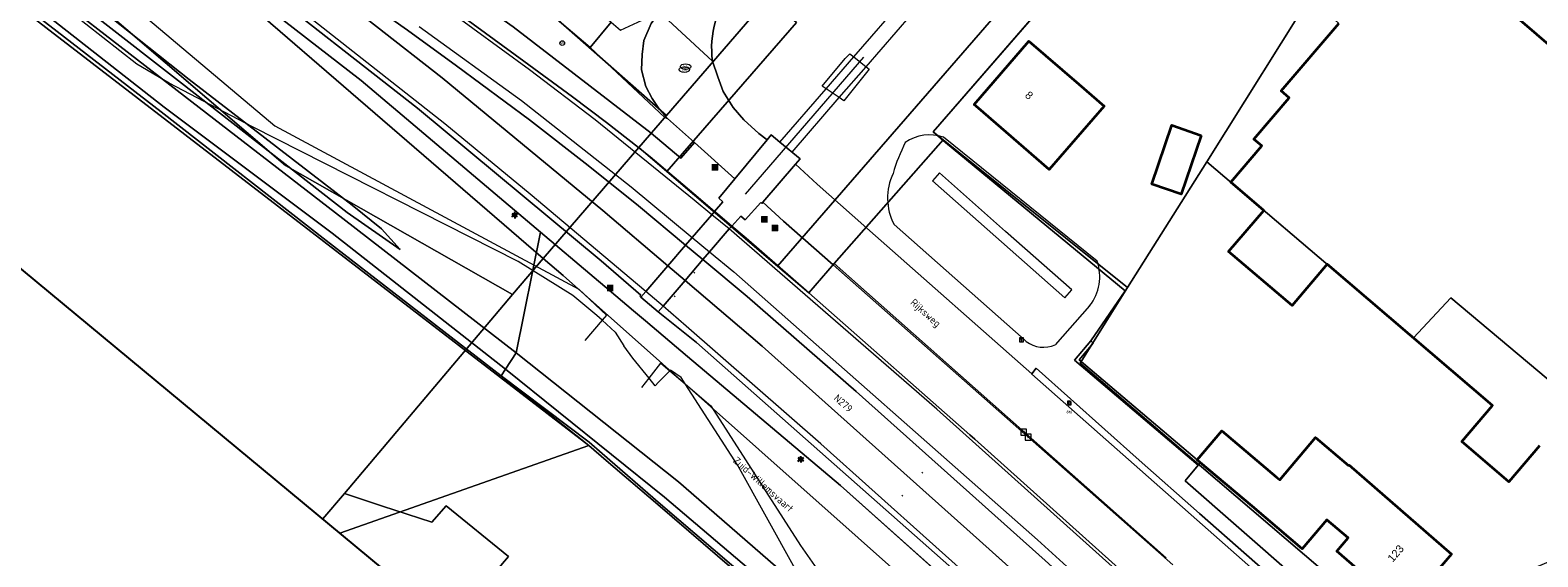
# Model space of a CAD drawing. Header units: millimetres. Extents: x 162876 to 168130, y 402614 to 405602.
# Tile 14 of 256: x 163959 to 164104, y 403053 to 403104. Entities that reach past the tile are written whole.
import ezdxf
from ezdxf.enums import TextEntityAlignment as Align

# ---------------------------------------------------------------- set-up
doc = ezdxf.new("R2010")
doc.units = ezdxf.units.MM
for name, color, linetype, lineweight in [('X-CA190022.004-UO-BGT_Ondergrond$0$GE_117_WGIGeleideconstructie_Grens_GEM', 253, 'X-CA190022.004-UO-BGT_Ondergrond$0$Vangrail', 9), ('X-CA190022.004-UO-BGT_Ondergrond$0$GE_201_SHDHek_Lijn_GEM', 253, 'X-CA190022.004-UO-BGT_Ondergrond$0$Hekwerk', 9), ('X-CA190022.004-UO-BGT_Ondergrond$0$GE_208_SHDDraadraster_Lijn_GEM', 253, 'X-CA190022.004-UO-BGT_Ondergrond$0$RASTER', 9), ('X-CA190022.004-UO-BGT_Ondergrond$0$GE_214_Wegmarkering_Lijn_GEM', 253, 'Continuous', 9), ('X-CA190022.004-UO-BGT_Ondergrond$0$GE_244_Taludlijn_Lijn_GEM', 253, 'Continuous', 9), ('X-CA190022.004-UO-BGT_Ondergrond$0$GE_251_SPRTrein_as_Lijn_GEM', 253, 'Continuous', 9), ('X-CA190022.004-UO-BGT_Ondergrond$0$GE_262_OSHMuurKleinerDan30cm_Lijn_GEM', 253, 'Continuous', 9), ('X-CA190022.004-UO-BGT_Ondergrond$0$GE_311_WGDRijbaanRegionaleweg_Vlak_GEM', 253, 'Continuous', 9), ('X-CA190022.004-UO-BGT_Ondergrond$0$GE_314_WGDRijbaanLokaleweg_Vlak_GEM', 253, 'Continuous', 9), ('X-CA190022.004-UO-BGT_Ondergrond$0$GE_316_WGDFietspad_Vlak_GEM', 253, 'Continuous', 9), ('X-CA190022.004-UO-BGT_Ondergrond$0$GE_367_OWGBerm_groenvoorziening_grasenk_GEM', 253, 'Continuous', 9), ('X-CA190022.004-UO-BGT_Ondergrond$0$GE_401_OTDErf_Vlak_GEM', 253, 'Continuous', 9), ('X-CA190022.004-UO-BGT_Ondergrond$0$GE_414_OTDOpenverharding_sierbestrating_Vlak_GEM', 253, 'Continuous', 9), ('X-CA190022.004-UO-BGT_Ondergrond$0$GE_4502_GBKN_Huisnummer_Lijn_GEM', 7, 'Continuous', 9), ('X-CA190022.004-UO-BGT_Ondergrond$0$GE_461_BTDGraslandoverig_Vlak_GEM', 253, 'Continuous', 9), ('X-CA190022.004-UO-BGT_Ondergrond$0$GE_4622_GBKN_Paal_steen_Punt_GEM', 253, 'Continuous', 9), ('X-CA190022.004-UO-BGT_Ondergrond$0$GE_502_WTDWaterloop_Vlak_GEM', 253, 'Continuous', 9), ('X-CA190022.004-UO-BGT_Ondergrond$0$GE_601_PNDgrondvlakpand_Vlak_MV_GEM', 34, 'Continuous', 35), ('X-CA190022.004-UO-BGT_Ondergrond$0$GE_661_SHDMuurGroterDan30cm_Vlak_GEM', 253, 'Continuous', 9), ('X-CA190022.004-UO-BGT_Ondergrond$0$GE_811_BRDInformatiebord_Punt_GEM', 253, 'Continuous', 9), ('X-CA190022.004-UO-BGT_Ondergrond$0$GE_814_BRDVerkeersbord_Punt_GEM', 7, 'Continuous', 25), ('X-CA190022.004-UO-BGT_Ondergrond$0$GE_861_PALLichtmast_Punt_GEM', 202, 'Continuous', 25), ('X-CA190022.004-UO-BGT_Ondergrond$0$GE_869_PalAfsluitpaal_Punt_GEM', 253, 'Continuous', 9), ('X-CA190022.004-UO-BGT_Ondergrond$0$GE_882_PutBrandkraan_Punt_GEM', 150, 'Continuous', 25), ('X-CA190022.004-UO-BGT_Ondergrond$0$GE_884_PutGasput_Punt_GEM', 32, 'Continuous', 25), ('X-CA190022.004-UO-BGT_Ondergrond$0$GE_885_PutInspectieofRioolput_Punt_GEM', 253, 'Continuous', 9), ('X-CA190022.004-UO-BGT_Ondergrond$0$GE_886_PutKolk_Punt_GEM', 253, 'Continuous', 9), ('X-CA190022.004-UO-BGT_Ondergrond$0$N-WE-IE-MEUBILAIR_WEGMEUBILAIR_VERKEERSBORD-S', 253, 'Continuous', 9), ('X-CA190022.004-UO-BGT_Ondergrond$0$N-WE-RI-PUT_INSPECTIE-S', 253, 'Continuous', 9), ('X-CA190022.004-UO-KAD_Percelen$0$B-WE-KG-GRENS_PERCEEL-GV', 150, 'Continuous', 9), ('X-CA190022.004-UO-TXT_Tekst 1op200_v0.1$0$X-XX-AL-T35', 7, 'Continuous', 35)]:
    doc.layers.add(name, color=color, linetype=linetype, lineweight=lineweight)
doc.styles.add('X-CA190022.004-UO-BGT_Ondergrond$0$BGT_NAR', font='arial.ttf', dxfattribs={"height": 1})
doc.styles.add('X-CA190022.004-UO-BGT_Ondergrond$0$NLCS-ISO', font='NLCS-ISO.ttf')
doc.styles.add('X-CA190022.004-UO-BGT_Ondergrond$0$NLCS-ISO-M250-T30', font='NLCS-ISO.ttf', dxfattribs={"height": 0.75})
doc.styles.add('X-CA190022.004-UO-TXT_Tekst 1op200_v0.1$0$NLCS-ISO-M200-T35', font='NLCS-ISO.ttf', dxfattribs={"height": 0.7})
doc.linetypes.add('X-CA190022.004-UO-BGT_Ondergrond$0$Hekwerk', pattern='A,5,-1.5,[2,dgnlstyle-Veghel.shx,S=0.007937,R=0,X=0,Y=0],-1.5', length=8)
doc.linetypes.add('X-CA190022.004-UO-BGT_Ondergrond$0$RASTER', pattern='A,5,-1.5,[2,dgnlstyle-Veghel.shx,S=0.007937,R=0,X=0,Y=0],-1.5', length=8)
doc.linetypes.add('X-CA190022.004-UO-BGT_Ondergrond$0$Vangrail', pattern='A,10,-1.5,[3,dgnlstyle-Veghel.shx,S=0.007937,R=90,X=0,Y=0.5],-1,[3,dgnlstyle-Veghel.shx,S=0.007937,R=270,X=0,Y=-0.5],-1.5', length=14)

# ---------------------------------------------------------------- blocks, each defined once
blk = doc.blocks.new('*U4')
at = {"layer": 'X-CA190022.004-UO-BGT_Ondergrond$0$GE_4622_GBKN_Paal_steen_Punt_GEM'}
h = blk.add_hatch(color=222, dxfattribs=at)
edge = h.paths.add_edge_path()
edge.add_spline(control_points=[(-15.9, -13.6), (-15.9, -15.4), (-13.6, -15.9)], knot_values=[0, 0, 0, 1, 1, 1], degree=2, periodic=0)
edge.add_line((-13.6, -15.9), (13.6, -15.9))
edge.add_spline(control_points=[(13.6, -15.9), (15.4, -15.9), (15.9, -13.6)], knot_values=[0, 0, 0, 1, 1, 1], degree=2, periodic=0)
edge.add_line((15.9, -13.6), (15.9, 13.6))
edge.add_spline(control_points=[(15.9, 13.6), (15.9, 15.4), (13.6, 15.9)], knot_values=[0, 0, 0, 1, 1, 1], degree=2, periodic=0)
edge.add_line((13.6, 15.9), (-13.6, 15.9))
edge.add_spline(control_points=[(-13.6, 15.9), (-15.5, 15.9), (-15.9, 13.6)], knot_values=[0, 0, 0, 1, 1, 1], degree=2, periodic=0)
edge.add_line((-15.9, 13.6), (-15.9, -13.6))
at = {"layer": 'X-CA190022.004-UO-BGT_Ondergrond$0$GE_4622_GBKN_Paal_steen_Punt_GEM', "color": 222}
blk.add_3dface([(2.5, 11.6), (2.5, -11.6), (-2.5, -11.6), (-2.5, 11.6)], dxfattribs=at)
blk = doc.blocks.new('X-CA190022.004-UO-BGT_Ondergrond$0$IMGEOPaalSteen')
at = {"layer": 'X-CA190022.004-UO-BGT_Ondergrond$0$GE_4622_GBKN_Paal_steen_Punt_GEM'}
blk.add_hatch(color=222, dxfattribs=at).paths.add_polyline_path([(2.5, 11.6), (2.5, -11.6), (-2.5, -11.6), (-2.5, 11.6)])
at = {"layer": 'X-CA190022.004-UO-BGT_Ondergrond$0$GE_4622_GBKN_Paal_steen_Punt_GEM', "color": 222}
blk.add_blockref('*U4', (0, 0), dxfattribs=at)
blk = doc.blocks.new('X-CA190022.004-UO-BGT_Ondergrond$0$IMGEOAfsluitpaal')
at = {"layer": 'X-CA190022.004-UO-BGT_Ondergrond$0$GE_4622_GBKN_Paal_steen_Punt_GEM', "color": 0, "linetype": 'Continuous', "lineweight": 0}
blk.add_blockref('X-CA190022.004-UO-BGT_Ondergrond$0$IMGEOPaalSteen', (0, 0), dxfattribs=at)
blk = doc.blocks.new('X-CA190022.004-UO-BGT_Ondergrond$0$SIE-WEG_PAAL_VERKEERSBORD-SO')
at = {"linetype": 'ByBlock', "lineweight": 18}
blk.add_circle((0, 0), 1.5, dxfattribs=at)
at = {"linetype": 'ByBlock', "lineweight": 18, "style": 'X-CA190022.004-UO-BGT_Ondergrond$0$NLCS-ISO'}
blk.add_text('vb', height=1.5, dxfattribs=at).set_placement((0, 0.13), align=Align.MIDDLE_CENTER)
blk = doc.blocks.new('X-CA190022.004-UO-BGT_Ondergrond$0$IMGEOVerkeersbord')
at = {"xscale": 5, "yscale": 5, "zscale": 5}
blk.add_blockref('X-CA190022.004-UO-BGT_Ondergrond$0$SIE-WEG_PAAL_VERKEERSBORD-SO', (0, 0), dxfattribs=at)
blk = doc.blocks.new('X-CA190022.004-UO-BGT_Ondergrond$0$SKL-WATER_BRANDKRAAN_BRANDPUT-SO')
at = {"color": 0, "linetype": 'ByBlock', "lineweight": 18}
blk.add_ellipse((0, 0), major_axis=(2.5, 0), ratio=0.54, dxfattribs=at)
at = {"color": 0, "linetype": 'ByBlock', "lineweight": 18, "style": 'X-CA190022.004-UO-BGT_Ondergrond$0$NLCS-ISO'}
blk.add_text('bk', height=1.5, dxfattribs=at).set_placement((0.16, 0), align=Align.MIDDLE_CENTER)
blk = doc.blocks.new('X-CA190022.004-UO-BGT_Ondergrond$0$IMGEOBrandkraanput')
at = {"xscale": 5, "yscale": 5, "zscale": 5}
blk.add_blockref('X-CA190022.004-UO-BGT_Ondergrond$0$SKL-WATER_BRANDKRAAN_BRANDPUT-SO', (0, 0), dxfattribs=at)
blk = doc.blocks.new('X-CA190022.004-UO-BGT_Ondergrond$0$IMGEOGasput')
at = {"insert": (-7, 3.4), "char_height": 6, "attachment_point": 1, "style": 'X-CA190022.004-UO-BGT_Ondergrond$0$NLCS-ISO-M250-T30'}
blk.add_mtext_dynamic_manual_height_columns('GAS', width=7.484, gutter_width=3.75, heights=[0], dxfattribs=at)
blk = doc.blocks.new('X-CA190022.004-UO-BGT_Ondergrond$0$SRI-KOLK-SO')
at = {"color": 0, "linetype": 'ByBlock', "lineweight": 18}
blk.add_lwpolyline([(-1.125, -1.125), (1.125, -1.125), (1.125, 1.125), (-1.125, 1.125)], close=True, dxfattribs=at)
at = {"color": 0, "linetype": 'ByBlock', "lineweight": 18, "style": 'X-CA190022.004-UO-BGT_Ondergrond$0$NLCS-ISO'}
blk.add_text('k', height=1.5, dxfattribs=at).set_placement((0, 0), align=Align.MIDDLE_CENTER)
blk = doc.blocks.new('X-CA190022.004-UO-BGT_Ondergrond$0$IMGEOKolk')
at = {"xscale": 5, "yscale": 5, "zscale": 5}
blk.add_blockref('X-CA190022.004-UO-BGT_Ondergrond$0$SRI-KOLK-SO', (0, 0), dxfattribs=at)
blk = doc.blocks.new('X-CA190022.004-UO-BGT_Ondergrond$0$SRI-PUT_INSPECTIEPUT_RIOOLPUT-SO')
at = {"color": 0, "linetype": 'ByBlock', "lineweight": 18}
blk.add_lwpolyline([(-1.12, -1.12), (1.12, -1.12), (1.12, 1.12), (-1.12, 1.12)], close=True, dxfattribs=at)
at = {"color": 0, "linetype": 'ByBlock', "lineweight": 18, "style": 'X-CA190022.004-UO-BGT_Ondergrond$0$NLCS-ISO'}
blk.add_text('r', height=1.5, dxfattribs=at).set_placement((0, 0.28), align=Align.MIDDLE_CENTER)
blk = doc.blocks.new('X-CA190022.004-UO-BGT_Ondergrond$0$IMGEOInspectierioolput')
at = {"layer": 'X-CA190022.004-UO-BGT_Ondergrond$0$N-WE-RI-PUT_INSPECTIE-S', "xscale": 10, "yscale": 10, "zscale": 10}
blk.add_blockref('X-CA190022.004-UO-BGT_Ondergrond$0$SRI-PUT_INSPECTIEPUT_RIOOLPUT-SO', (0, 0), dxfattribs=at)
blk = doc.blocks.new('X-CA190022.004-UO-BGT_Ondergrond$0$N-SIE-WEG_LICHTMAST-SO')
h = blk.add_hatch(color=256)
h.paths.add_polyline_path([(1.2, 0.5, 0.658505), (-1.2, 0.5)])
h.paths.add_polyline_path([(-1.2, -0.5, 0.658505), (1.2, -0.5)])
at = {"flags": 128}
for points in [[(-2.2, 1.3), (-1.1, 0.6)], [(-1.2, 0.5), (1.2, 0.5)], [(0, 1.3), (0, 2.5)], [(1.1, 0.6), (2.2, 1.3)], [(-2.2, -1.3), (-1.1, -0.6)], [(-1.2, -0.5), (1.2, -0.5)], [(0, -1.3), (0, -2.5)], [(2.2, -1.3), (1.1, -0.6)]]:
    blk.add_lwpolyline(points, dxfattribs=at)
at = {"ltscale": 0.5}
blk.add_circle((0, 0), 1.27, dxfattribs=at)
at = {"style": 'X-CA190022.004-UO-BGT_Ondergrond$0$NLCS-ISO'}
blk.add_attdef('TYPE', text='', height=1.8, dxfattribs=at).set_placement((0, 2.5), align=Align.BOTTOM_CENTER)
blk = doc.blocks.new('X-CA190022.004-UO-BGT_Ondergrond$0$IMGEOLichtmastpaal')
at = {"xscale": 5, "yscale": 5, "zscale": 5}
blk.add_blockref('X-CA190022.004-UO-BGT_Ondergrond$0$N-SIE-WEG_LICHTMAST-SO', (0, 6.4), dxfattribs=at)
blk = doc.blocks.new('X-CA190022.004-UO-BGT_Ondergrond$0$SIE-WEG_VERKEERSBORD_INFORMATIE-SO')
at = {"linetype": 'ByBlock', "lineweight": 18}
h = blk.add_hatch(color=0, dxfattribs=at)
h.dxf.hatch_style = 1
h.paths.add_polyline_path([(0.3, 0.5), (-0.8, 0.5), (-0.8, 0.2), (-0.3, 0.2), (-0.3, -1.6), (0.3, -1.6)])
h = blk.add_hatch(color=0, dxfattribs=at)
h.dxf.hatch_style = 1
edge = h.paths.add_edge_path()
edge.add_arc((0, 1.2), 0.373, 0, 360)
at = {"color": 0, "linetype": 'ByBlock', "lineweight": 18}
for points in [[(-2, -2), (2, -2), (2, 2), (-2, 2)], [(0.3, 0.5), (-0.8, 0.5), (-0.8, 0.2), (-0.3, 0.2), (-0.3, -1.6), (0.3, -1.6)]]:
    blk.add_lwpolyline(points, close=True, dxfattribs=at)
blk.add_circle((0, 1.2), 0.373, dxfattribs=at)
blk = doc.blocks.new('X-CA190022.004-UO-BGT_Ondergrond$0$IMGEOInformatiebord')
at = {"layer": 'X-CA190022.004-UO-BGT_Ondergrond$0$N-WE-IE-MEUBILAIR_WEGMEUBILAIR_VERKEERSBORD-S', "xscale": 5, "yscale": 5, "zscale": 5}
blk.add_blockref('X-CA190022.004-UO-BGT_Ondergrond$0$SIE-WEG_VERKEERSBORD_INFORMATIE-SO', (0, 0), dxfattribs=at)

msp = doc.modelspace()

# ---------------------------------------------------------------- linework, layer by layer
at = {"flags": 128}
msp.add_lwpolyline([(167435.927, 405403.425), (167509.996, 405353.187), (167511.558, 404920.947), (167511.831, 404799.919), (167878.333, 404356.866), (164520.875, 402614.132), (163487.671, 403470.128), (162876.321, 403976.624), (163278.949, 404602.631), (167162.521, 405601.698)], close=True, dxfattribs=at)
at = {"layer": 'X-CA190022.004-UO-BGT_Ondergrond$0$GE_117_WGIGeleideconstructie_Grens_GEM'}
for p, q in [((163990.477, 403098.694), (163974.748, 403110.932)), ((164036.514, 403059.82), (164058.262, 403040.438))]:
    msp.add_line(p, q, dxfattribs=at)
at = {"layer": 'X-CA190022.004-UO-BGT_Ondergrond$0$GE_201_SHDHek_Lijn_GEM'}
msp.add_line((164046.613, 403092.758), (164063.87, 403078.499), dxfattribs=at)
at = {"layer": 'X-CA190022.004-UO-BGT_Ondergrond$0$GE_208_SHDDraadraster_Lijn_GEM'}
for p, q in [((164005.092, 403103.832), (164018.347, 403093.643)), ((164018.347, 403093.643), (164021.202, 403091.234))]:
    msp.add_line(p, q, dxfattribs=at)
at = {"layer": 'X-CA190022.004-UO-BGT_Ondergrond$0$GE_214_Wegmarkering_Lijn_GEM'}
for p, q in [((163994.921, 403103.512), (163986.224, 403109.663)), ((163985.663, 403108.847), (163998.28, 403098.935)), ((163998.515, 403094.523), (163982.759, 403106.926)), ((164006.643, 403099.715), (163998.501, 403105.657)), ((163999.653, 403100.092), (163994.921, 403103.512)), ((163996.051, 403103.873), (164005.89, 403096.759)), ((164006.644, 403094.912), (163999.653, 403100.092)), ((164012.945, 403094.931), (164006.643, 403099.715)), ((163998.28, 403098.935), (164013.687, 403086.22)), ((164005.89, 403096.759), (164016.416, 403088.482)), ((164012.295, 403090.546), (164006.644, 403094.912)), ((164022.458, 403087.192), (164012.945, 403094.931)), ((164006.702, 403087.779), (163998.515, 403094.523)), ((164017.137, 403086.652), (164012.295, 403090.546)), ((164017.014, 403079.126), (164006.702, 403087.779)), ((164016.416, 403088.482), (164022.281, 403083.627)), ((164013.687, 403086.22), (164019.938, 403080.905)), ((164021.645, 403082.889), (164017.137, 403086.652)), ((164024.156, 403085.806), (164022.458, 403087.192)), ((164025.821, 403084.447), (164024.156, 403085.806)), ((164022.281, 403083.627), (164023.952, 403082.243)), ((164045.775, 403067.133), (164025.821, 403084.447)), ((164023.313, 403081.497), (164021.645, 403082.889)), ((164023.952, 403082.243), (164026.279, 403080.317)), ((164019.938, 403080.905), (164021.597, 403079.494)), ((164022.443, 403080.302), (164022.543, 403080.214)), ((164027.554, 403077.957), (164023.313, 403081.497)), ((164026.279, 403080.317), (164055.438, 403054.586)), ((164017.816, 403078.439), (164017.014, 403079.126)), ((164021.597, 403079.494), (164029.003, 403073.196)), ((164019.477, 403077.018), (164017.816, 403078.439)), ((164020.547, 403078.033), (164020.647, 403077.946)), ((164038.038, 403068.842), (164027.554, 403077.957)), ((164021.7, 403075.115), (164019.477, 403077.018)), ((164034.637, 403063.828), (164021.7, 403075.115)), ((164029.003, 403073.196), (164049.878, 403054.551)), ((164056.17, 403052.604), (164038.038, 403068.842)), ((164066.612, 403048.464), (164045.775, 403067.133)), ((164053.161, 403047.249), (164034.637, 403063.828)), ((164044.345, 403061.098), (164044.442, 403061.006)), ((164042.402, 403058.888), (164042.502, 403058.799)), ((164049.878, 403054.551), (164073.662, 403033.199)), ((164055.438, 403054.586), (164077.595, 403034.656))]:
    msp.add_line(p, q, dxfattribs=at)
at = {"layer": 'X-CA190022.004-UO-BGT_Ondergrond$0$GE_244_Taludlijn_Lijn_GEM'}
for p, q in [((163944.75, 403125.898), (163982.184, 403094.34)), ((163968.951, 403100.272), (163960.433, 403106.952)), ((163972.055, 403098.423), (163968.951, 403100.272)), ((163980.055, 403094.262), (163972.055, 403098.423)), ((164005.576, 403081.305), (163980.055, 403094.262)), ((163982.184, 403094.34), (164011.39, 403078.65)), ((164061.179, 403081.359), (164046.413, 403093.252)), ((164046.038, 403089.826), (164045.375, 403089.076)), ((164045.375, 403089.076), (164058.068, 403077.846)), ((164052.384, 403084.21), (164046.038, 403089.826)), ((164054.154, 403073.831), (164041.666, 403084.881)), ((164058.731, 403078.594), (164052.384, 403084.21)), ((164010.815, 403078.051), (164005.576, 403081.305)), ((164013.124, 403076.147), (164010.815, 403078.051)), ((164011.39, 403078.65), (164014.055, 403076.176)), ((164058.068, 403077.846), (164058.731, 403078.594)), ((164013.631, 403075.68), (164013.124, 403076.147)), ((164014.055, 403076.176), (164013.631, 403075.68)), ((164060.453, 403077.07), (164057.138, 403073.328)), ((164013.631, 403075.68), (164011.956, 403073.724)), ((164014.873, 403074.537), (164013.631, 403075.68)), ((164014.873, 403074.537), (164015.718, 403073.211)), ((164016.592, 403072.036), (164015.718, 403073.211)), ((164054.354, 403073.654), (164054.154, 403073.831)), ((164018.133, 403070.127), (164016.592, 403072.036)), ((164018.133, 403070.127), (164019.267, 403071.571)), ((164019.267, 403071.571), (164020.134, 403070.829)), ((164017.427, 403069.228), (164018.133, 403070.127)), ((164018.735, 403069.38), (164018.133, 403070.127)), ((164020.134, 403070.829), (164019.039, 403069.741)), ((164020.197, 403070.891), (164020.134, 403070.829)), ((164020.134, 403070.829), (164021.591, 403069.583)), ((164021.211, 403070.172), (164020.197, 403070.891)), ((164021.591, 403069.583), (164021.211, 403070.172)), ((164019.039, 403069.741), (164018.735, 403069.38)), ((164021.591, 403069.583), (164024.069, 403067.463)), ((164026.649, 403061.74), (164021.591, 403069.583)), ((164024.069, 403067.463), (164032.666, 403054.06)), ((164032.181, 403051.831), (164026.649, 403061.74)), ((164032.666, 403054.06), (164034.921, 403050.86))]:
    msp.add_line(p, q, dxfattribs=at)
for centre, radius, start, end in [((164045.072, 403089.449), 4.033, 70.57672, 125.27675), ((164057.701, 403085.175), 16.763, 153.1685, 164.10768), ((164046.45, 403087.409), 5.411, 154.18824, 207.85279), ((164056.878, 403079.881), 4.548, 321.82337, 18.96182), ((164056.019, 403075.822), 2.734, 232.47658, 294.16584)]:
    msp.add_arc(centre, radius, start, end, dxfattribs=at)
at = {"layer": 'X-CA190022.004-UO-BGT_Ondergrond$0$GE_251_SPRTrein_as_Lijn_GEM'}
for p, q in [((164037.8, 403100.957), (164052.484, 403117.879)), ((164038.973, 403100.006), (164053.628, 403116.892)), ((164027.386, 403087.795), (164038.771, 403100.926)), ((164035.14, 403097.892), (164037.8, 403100.957)), ((164036.404, 403097.047), (164038.973, 403100.006)), ((164030.705, 403092.78), (164035.14, 403097.892)), ((164031.865, 403091.816), (164036.404, 403097.047))]:
    msp.add_line(p, q, dxfattribs=at)
at = {"layer": 'X-CA190022.004-UO-BGT_Ondergrond$0$GE_262_OSHMuurKleinerDan30cm_Lijn_GEM'}
for p, q in [((164058.987, 403071.844), (164060.557, 403073.699)), ((164060.801, 403073.492), (164059.438, 403071.882)), ((164060.557, 403073.699), (164060.801, 403073.492)), ((164070.878, 403061.779), (164058.987, 403071.844)), ((164059.438, 403071.882), (164070.778, 403062.283)), ((164071.083, 403062.025), (164070.878, 403061.779))]:
    msp.add_line(p, q, dxfattribs=at)
at = {"layer": 'X-CA190022.004-UO-BGT_Ondergrond$0$GE_311_WGDRijbaanRegionaleweg_Vlak_GEM', "flags": 128}
for points in [[(163985.663, 403108.847), (163998.28, 403098.935), (164013.687, 403086.22), (164019.938, 403080.905), (164017.816, 403078.439), (164017.337, 403077.882), (164017.262, 403077.977), (164017.355, 403078.103), (164013.529, 403081.379), (163995.891, 403096.032), (163979.592, 403108.808), (163971.758, 403114.67), (163959.772, 403123.476), (163950.626, 403130.246)], [(163994.921, 403103.512), (163999.653, 403100.092), (164006.644, 403094.912), (164012.295, 403090.546), (164017.137, 403086.652), (164021.645, 403082.889), (164019.938, 403080.905), (164013.687, 403086.22), (163998.28, 403098.935), (163985.663, 403108.847), (163971.911, 403118.992), (163971.101, 403119.837), (163986.224, 403109.663), (163994.921, 403103.512)], [(164000.422, 403104.701), (164006.115, 403100.56), (164010.782, 403097.134), (164014.056, 403094.671), (164017.134, 403092.247), (164018.257, 403091.362), (164022.859, 403087.473), (164024.425, 403086.118), (164024.156, 403085.806), (164022.281, 403083.627), (164021.645, 403082.889), (164017.137, 403086.652), (164012.295, 403090.546), (164006.644, 403094.912), (163999.653, 403100.092), (163994.921, 403103.512), (163986.224, 403109.663)], [(164025.821, 403084.447), (164023.952, 403082.243), (164023.313, 403081.497), (164021.645, 403082.889), (164022.281, 403083.627), (164024.156, 403085.806), (164024.425, 403086.118), (164024.717, 403085.89), (164025.871, 403084.908), (164026.078, 403084.725), (164025.821, 403084.447)], [(164056.17, 403052.604), (164038.038, 403068.842), (164027.554, 403077.957), (164023.313, 403081.497), (164023.952, 403082.243), (164025.821, 403084.447), (164026.078, 403084.725)], [(164026.078, 403084.725), (164027.471, 403083.554), (164033.481, 403078.314), (164034.573, 403077.362), (164048.949, 403064.68), (164049.421, 403064.257), (164067.275, 403048.233)], [(164023.313, 403081.497), (164021.597, 403079.494), (164019.938, 403080.905), (164021.645, 403082.889), (164023.313, 403081.497)], [(164021.597, 403079.494), (164019.477, 403077.018), (164019.021, 403076.486), (164017.337, 403077.882), (164017.816, 403078.439), (164019.938, 403080.905), (164021.597, 403079.494)], [(164063.342, 403046.135), (164084.603, 403027.07), (164103.874, 403009.817), (164101.925, 403007.599), (164087.744, 403020.325), (164085.437, 403022.522), (164073.662, 403033.199), (164049.878, 403054.551), (164029.003, 403073.196), (164021.597, 403079.494), (164023.313, 403081.497), (164027.554, 403077.957), (164038.038, 403068.842), (164056.17, 403052.604), (164063.342, 403046.135)], [(164049.878, 403054.551), (164073.662, 403033.199), (164085.437, 403022.522), (164087.744, 403020.325), (164101.925, 403007.599), (164101.723, 403007.37), (164099.81, 403005.193), (164099.549, 403004.896), (164092.034, 403011.678), (164070.693, 403030.945), (164058.231, 403042.158), (164022.704, 403073.552), (164019.021, 403076.486), (164019.477, 403077.018), (164021.597, 403079.494), (164029.003, 403073.196), (164049.878, 403054.551)]]:
    msp.add_lwpolyline(points, dxfattribs=at)
at = {"layer": 'X-CA190022.004-UO-BGT_Ondergrond$0$GE_314_WGDRijbaanLokaleweg_Vlak_GEM', "flags": 128}
for points in [[(164024.229, 403100.545), (164019.151, 403105.265), (164025.864, 403112.663), (164031.821, 403119.337), (164041.89, 403130.62), (164045.72, 403135.652)], [(164019.151, 403105.265), (164018.343, 403104.164), (164017.649, 403102.536), (164017.462, 403101.178), (164017.397, 403099.732), (164017.822, 403098.132), (164018.446, 403096.972), (164019.134, 403095.895), (164019.912, 403095.037), (164019.662, 403095.157), (164012.494, 403101.859), (164014.487, 403104.297), (164015.404, 403103.54), (164019.151, 403105.265)], [(164019.151, 403105.265), (164024.229, 403100.545), (164024.73, 403099.031), (164025.258, 403097.639), (164025.738, 403096.866), (164026.216, 403096.104), (164027.249, 403094.907), (164028.694, 403093.592), (164029.475, 403093.004), (164026.384, 403089.259), (164022.495, 403092.731), (164019.912, 403095.037), (164019.134, 403095.895), (164018.446, 403096.972), (164017.822, 403098.132), (164017.397, 403099.732), (164017.462, 403101.178), (164017.649, 403102.536), (164018.343, 403104.164), (164019.151, 403105.265)], [(164032.19, 403090.667), (164029.054, 403087.001), (164028.969, 403086.902), (164028.865, 403086.998), (164027.36, 403085.318), (164026.96, 403085.657), (164026.078, 403084.725), (164025.871, 403084.908), (164024.717, 403085.89), (164024.425, 403086.118), (164025.231, 403087.056), (164024.848, 403087.398), (164026.384, 403089.259), (164029.475, 403093.004), (164029.869, 403093.475), (164030.705, 403092.78), (164032.649, 403091.164), (164032.19, 403090.667)], [(164068.448, 403052.199), (164051.717, 403066.964), (164035.813, 403080.999), (164031.064, 403085.19), (164029.054, 403087.001), (164032.19, 403090.667)], [(164032.19, 403090.667), (164034.281, 403088.742), (164039.878, 403083.777), (164054.891, 403070.549), (164054.896, 403070.508), (164071.85, 403055.556), (164082.171, 403046.446)], [(164054.891, 403070.549), (164055.314, 403071.069), (164065.206, 403062.255), (164071.009, 403057.137), (164080.032, 403049.178)], [(164082.171, 403046.446), (164071.85, 403055.556), (164054.896, 403070.508), (164054.891, 403070.549)]]:
    msp.add_lwpolyline(points, dxfattribs=at)
at = {"layer": 'X-CA190022.004-UO-BGT_Ondergrond$0$GE_314_WGDRijbaanLokaleweg_Vlak_GEM'}
msp.add_arc((164033.561, 403101.802), 9.416, 140.6062, 187.67257, dxfattribs=at)
at = {"layer": 'X-CA190022.004-UO-BGT_Ondergrond$0$GE_316_WGDFietspad_Vlak_GEM', "flags": 128}
msp.add_lwpolyline([(163969.585, 403135.261), (163969.326, 403134.946), (163973.195, 403132.815), (163984.388, 403126.693), (163987.435, 403124.968), (163990.518, 403123.065), (163993.378, 403121.287), (163996.071, 403119.44), (164000.887, 403115.96), (164008.781, 403109.284), (164014.487, 403104.297), (164012.494, 403101.859), (163998.533, 403113.73), (163995.897, 403115.633), (163991.262, 403118.788), (163986.435, 403121.788), (163986.033, 403122.021), (163975.135, 403128.083), (163965.427, 403133.463), (163959.852, 403136.703), (163957.048, 403138.382)], dxfattribs=at)
at = {"layer": 'X-CA190022.004-UO-BGT_Ondergrond$0$GE_367_OWGBerm_groenvoorziening_grasenk_GEM', "flags": 128}
for points in [[(163957.048, 403138.382), (163959.852, 403136.703), (163965.427, 403133.463), (163975.135, 403128.083), (163986.033, 403122.021), (163986.435, 403121.788), (163991.262, 403118.788), (163995.897, 403115.633), (163998.533, 403113.73), (164012.494, 403101.859), (164019.662, 403095.157), (164019.912, 403095.037), (164022.495, 403092.731), (164021.202, 403091.234), (164018.347, 403093.643), (164005.092, 403103.832), (163990.198, 403114.381), (163980.128, 403121.322), (163975.661, 403124.326), (163967.993, 403129.482), (163957.441, 403136.855)], [(163975.661, 403124.326), (163980.128, 403121.322), (163990.198, 403114.381), (164005.092, 403103.832), (164018.347, 403093.643), (164021.202, 403091.234), (164022.495, 403092.731), (164026.384, 403089.259), (164024.848, 403087.398), (164025.231, 403087.056), (164024.425, 403086.118), (164022.859, 403087.473), (164018.257, 403091.362), (164017.134, 403092.247), (164014.056, 403094.671), (164010.782, 403097.134), (164006.115, 403100.56), (164000.422, 403104.701), (163993.429, 403109.739), (163974.409, 403122.57), (163973.934, 403122.89), (163963.278, 403130.238), (163955.065, 403136.181)], [(163948.49, 403130.221), (163949.351, 403131.211), (163950.406, 403130.409), (163950.626, 403130.246), (163959.772, 403123.476), (163971.758, 403114.67), (163979.592, 403108.808), (163995.891, 403096.032), (164013.529, 403081.379), (164017.355, 403078.103), (164017.262, 403077.977), (164017.337, 403077.882), (164019.021, 403076.486), (164022.704, 403073.552), (164058.231, 403042.158)], [(164058.262, 403040.438), (164036.514, 403059.82), (164021.837, 403072.213), (164017.807, 403075.616), (164016.653, 403076.591), (164013.889, 403078.924), (164012.875, 403079.78), (164007.713, 403084.139), (163990.477, 403098.694), (163974.748, 403110.932), (163960.551, 403121.41), (163949.159, 403129.71), (163948.49, 403130.221)], [(164068.5, 403120.325), (164045.424, 403093.765), (164046.613, 403092.758), (164063.87, 403078.499), (164060.557, 403073.699), (164058.987, 403071.844), (164070.878, 403061.779), (164069.625, 403060.268), (164080.188, 403051), (164082.431, 403049.366), (164091.552, 403042.225), (164092.01, 403041.84), (164107.709, 403043.911), (164126.489, 403045.515), (164129.13, 403045.947), (164129.872, 403046.975), (164129.839, 403049.826), (164129.79, 403051.215), (164131.181, 403047.155), (164131.678, 403045.766), (164131.534, 403045.737), (164126.889, 403044.717), (164123.26, 403043.92)], [(164080.032, 403049.178), (164071.009, 403057.137), (164065.206, 403062.255), (164055.314, 403071.069), (164054.891, 403070.549), (164039.878, 403083.777), (164034.281, 403088.742), (164032.19, 403090.667), (164032.649, 403091.164), (164030.705, 403092.78), (164029.869, 403093.475), (164029.475, 403093.004), (164028.694, 403093.592), (164027.249, 403094.907), (164026.216, 403096.104), (164025.738, 403096.866), (164025.258, 403097.639), (164024.73, 403099.031), (164024.229, 403100.545)], [(164038.973, 403100.006), (164039.267, 403099.768), (164036.853, 403096.747), (164036.404, 403097.047), (164035.14, 403097.892), (164034.756, 403098.149), (164036.979, 403100.81), (164037.426, 403101.26), (164037.8, 403100.957), (164038.973, 403100.006)], [(164067.275, 403048.233), (164049.421, 403064.257), (164048.949, 403064.68), (164034.573, 403077.362), (164033.481, 403078.314), (164027.471, 403083.554), (164026.078, 403084.725), (164026.96, 403085.657), (164027.36, 403085.318), (164028.865, 403086.998), (164028.969, 403086.902), (164029.054, 403087.001)], [(164029.054, 403087.001), (164031.064, 403085.19), (164035.813, 403080.999), (164051.717, 403066.964), (164068.448, 403052.199)]]:
    msp.add_lwpolyline(points, dxfattribs=at)
at = {"layer": 'X-CA190022.004-UO-BGT_Ondergrond$0$GE_367_OWGBerm_groenvoorziening_grasenk_GEM', "extrusion": (0, 0, -1)}
msp.add_arc((-164033.561, 403101.802), 9.416, 352.32743, 39.3938, dxfattribs=at)
at = {"layer": 'X-CA190022.004-UO-BGT_Ondergrond$0$GE_401_OTDErf_Vlak_GEM', "flags": 128}
for points in [[(164103.657, 403063.633), (164100.71, 403060.182), (164096.195, 403064.038), (164099.141, 403067.489), (164083.26, 403081.05), (164079.89, 403077.09), (164073.8, 403082.27), (164077.17, 403086.23), (164074.01, 403088.92), (164076.98, 403092.41), (164076.22, 403093.05), (164079.62, 403097.04), (164078.86, 403097.69), (164084.397, 403104.172), (164081.536, 403106.806), (164083.753, 403109.464), (164080.248, 403112.47), (164078.904, 403110.894), (164071.087, 403117.558), (164072.451, 403119.157), (164080.665, 403128.792)], [(164080.665, 403128.792), (164084.56, 403125.358), (164079.751, 403119.943), (164083.53, 403116.737), (164084.079, 403117.362), (164090.706, 403111.557), (164091.93, 403112.99), (164108.409, 403098.815)], [(164080.188, 403051), (164069.625, 403060.268), (164070.878, 403061.779), (164071.083, 403062.025), (164076.05, 403057.82), (164080.87, 403053.74), (164083.24, 403056.53), (164085.292, 403054.792), (164084.18, 403053.51), (164090.65, 403047.92), (164095.22, 403053.21), (164085.36, 403061.79), (164085.321, 403061.745), (164082.145, 403064.428), (164078.708, 403060.358), (164078.41, 403060.61), (164073.136, 403065.071), (164070.778, 403062.283), (164059.438, 403071.882), (164060.801, 403073.492), (164060.557, 403073.699), (164063.87, 403078.499), (164046.613, 403092.758), (164045.424, 403093.765), (164068.5, 403120.325)], [(164059.4, 403098.34), (164061.841, 403096.226), (164056.576, 403090.147), (164054.13, 403092.26), (164049.768, 403096.029), (164049.35, 403096.39), (164054.62, 403102.48), (164059.4, 403098.34)], [(164071.172, 403093.428), (164069.243, 403087.773), (164066.414, 403088.738), (164068.343, 403094.393), (164071.172, 403093.428)]]:
    msp.add_lwpolyline(points, dxfattribs=at)
at = {"layer": 'X-CA190022.004-UO-BGT_Ondergrond$0$GE_414_OTDOpenverharding_sierbestrating_Vlak_GEM', "flags": 128}
msp.add_lwpolyline([(164038.973, 403100.006), (164039.267, 403099.768), (164036.853, 403096.747), (164036.404, 403097.047), (164035.14, 403097.892), (164034.756, 403098.149), (164036.979, 403100.81), (164037.426, 403101.26), (164037.8, 403100.957), (164038.973, 403100.006)], dxfattribs=at)
at = {"layer": 'X-CA190022.004-UO-BGT_Ondergrond$0$GE_461_BTDGraslandoverig_Vlak_GEM', "flags": 128}
for points in [[(163928.614, 403135.623), (163944.546, 403122.688), (163957.69, 403111.711), (163973.959, 403098.803), (163989.618, 403086.721), (163992.448, 403084.452), (163994.22, 403082.458), (163989.144, 403086.011), (163973.214, 403098.434), (163957.07, 403111.044), (163943.773, 403121.787), (163927.727, 403134.642), (163928.614, 403135.623)], [(164004.353, 403070.984), (163987.708, 403084.053), (163971.577, 403096.136), (163955.258, 403108.891), (163941.891, 403119.407), (163925.952, 403132.681), (163927.096, 403133.946), (163942.936, 403120.728), (163956.594, 403110.308), (163972.816, 403097.727), (163988.737, 403085.446), (164005.373, 403072.551), (164004.353, 403070.984)], [(164003.925, 403070.335), (163987.111, 403083.332), (163971.277, 403095.677), (163954.786, 403108.416), (163941.398, 403118.598), (163925.181, 403131.829), (163925.952, 403132.681), (163941.891, 403119.407), (163955.258, 403108.891), (163971.577, 403096.136), (163987.708, 403084.053), (164004.353, 403070.984), (164003.925, 403070.335)], [(163949.159, 403129.71), (163960.551, 403121.41), (163974.748, 403110.932), (163990.477, 403098.694), (164007.713, 403084.139), (164005.373, 403072.551), (163988.737, 403085.446), (163972.816, 403097.727), (163956.594, 403110.308)], [(163957.07, 403111.044), (163973.214, 403098.434), (163989.144, 403086.011), (163994.22, 403082.458), (163992.448, 403084.452), (163989.618, 403086.721), (163973.959, 403098.803), (163957.69, 403111.711)], [(164036.177, 403046.958), (164020.975, 403060.161), (164005.373, 403072.551), (164007.713, 403084.139)], [(164007.713, 403084.139), (164012.875, 403079.78), (164013.889, 403078.924), (164016.653, 403076.591), (164017.807, 403075.616), (164021.837, 403072.213), (164036.514, 403059.82), (164058.262, 403040.438)], [(164034.946, 403045.669), (164019.616, 403058.681), (164004.353, 403070.984), (164005.373, 403072.551), (164020.975, 403060.161), (164036.177, 403046.958)], [(164034.411, 403045.067), (164019.237, 403058.013), (164013.643, 403062.882), (164012.377, 403063.983), (164003.925, 403070.335), (164004.353, 403070.984), (164019.616, 403058.681), (164034.946, 403045.669)]]:
    msp.add_lwpolyline(points, dxfattribs=at)
at = {"layer": 'X-CA190022.004-UO-BGT_Ondergrond$0$GE_502_WTDWaterloop_Vlak_GEM', "flags": 128}
for points in [[(163912.681, 403118.013), (163924.961, 403131.586), (163942.357, 403117.523), (163986.895, 403083.244), (164012.34, 403063.661), (163988.433, 403055.253)], [(163988.433, 403055.253), (164012.34, 403063.661), (164014.025, 403062.228), (164018.989, 403057.98), (164081.079, 403004.577), (164149.689, 402945.593), (164214.715, 402889.628), (164247.926, 402861.062), (164237.652, 402848.779)]]:
    msp.add_lwpolyline(points, dxfattribs=at)
at = {"layer": 'X-CA190022.004-UO-BGT_Ondergrond$0$GE_601_PNDgrondvlakpand_Vlak_MV_GEM', "flags": 128}
for points in [[(164091.93, 403112.99), (164108.409, 403098.815)], [(164103.657, 403063.633), (164100.71, 403060.182), (164096.195, 403064.038), (164099.141, 403067.489), (164083.26, 403081.05), (164079.89, 403077.09), (164073.8, 403082.27), (164077.17, 403086.23), (164074.01, 403088.92), (164076.98, 403092.41), (164076.22, 403093.05), (164079.62, 403097.04), (164078.86, 403097.69), (164084.397, 403104.172)], [(164059.4, 403098.34), (164061.841, 403096.226), (164056.576, 403090.147), (164054.13, 403092.26), (164049.768, 403096.029), (164049.35, 403096.39), (164054.62, 403102.48), (164059.4, 403098.34)], [(164071.172, 403093.428), (164069.243, 403087.773), (164066.414, 403088.738), (164068.343, 403094.393), (164071.172, 403093.428)], [(164085.36, 403061.79), (164095.22, 403053.21), (164090.65, 403047.92), (164084.18, 403053.51), (164085.292, 403054.792), (164083.24, 403056.53), (164080.87, 403053.74), (164076.05, 403057.82), (164071.083, 403062.025), (164070.778, 403062.283), (164073.136, 403065.071), (164078.41, 403060.61), (164078.708, 403060.358), (164082.145, 403064.428), (164085.321, 403061.745), (164085.36, 403061.79)]]:
    msp.add_lwpolyline(points, dxfattribs=at)
at = {"layer": 'X-CA190022.004-UO-BGT_Ondergrond$0$GE_661_SHDMuurGroterDan30cm_Vlak_GEM', "flags": 128}
for points in [[(164012.34, 403063.661), (163986.895, 403083.244), (163942.357, 403117.523), (163924.961, 403131.586), (163925.181, 403131.829), (163941.398, 403118.598), (163954.786, 403108.416), (163971.277, 403095.677), (163987.111, 403083.332), (164003.925, 403070.335), (164012.34, 403063.661)], [(164059.438, 403071.882), (164070.778, 403062.283), (164071.083, 403062.025), (164070.878, 403061.779), (164058.987, 403071.844), (164060.557, 403073.699), (164060.801, 403073.492), (164059.438, 403071.882)], [(164081.079, 403004.577), (164018.989, 403057.98), (164014.025, 403062.228), (164012.34, 403063.661), (164003.925, 403070.335), (164012.377, 403063.983), (164013.643, 403062.882), (164019.237, 403058.013), (164034.411, 403045.067)]]:
    msp.add_lwpolyline(points, dxfattribs=at)
at = {"layer": 'X-CA190022.004-UO-KAD_Percelen$0$B-WE-KG-GRENS_PERCEEL-GV', "flags": 128}
for points in [[(163986.805, 403056.602), (163988.881, 403059.062), (164005.008, 403078.166), (163983.216, 403090.521), (163948.726, 403120.039), (163918.572, 403145.78), (163896.276, 403164.94), (163884.246, 403175.487), (163864.145, 403195.719), (163856.763, 403203.077), (163846.648, 403211.559), (163832.005, 403224.052), (163804.154, 403247.719), (163777.26, 403270.884), (163751.827, 403292.379), (163718.294, 403320.865), (163693, 403339.322), (163678.617, 403351.124), (163657.149, 403369.562), (163628.476, 403394.003)], [(163832.005, 403224.052), (163846.648, 403211.559), (163856.763, 403203.077), (163864.145, 403195.719), (163884.246, 403175.487), (163896.276, 403164.94), (163918.572, 403145.78), (163948.726, 403120.039), (163983.216, 403090.521), (164005.008, 403078.166), (164007.974, 403081.606), (163961.91, 403121.39), (163953.603, 403126.462), (163938.264, 403137.97), (163916.342, 403155.991), (163884.498, 403183.483), (163808.515, 403248.408)], [(164124.144, 403210.021), (164113.537, 403198.916), (164086.457, 403170.565), (164058.713, 403139.694), (164052.698, 403133), (164031.54, 403108.707), (164029.643, 403106.577), (164030.703, 403105.659), (164032.311, 403104.265), (164019.847, 403089.967), (164030.484, 403080.863), (164063.752, 403119.175), (164078.609, 403136.396), (164086.328, 403144.903), (164094.411, 403154.328), (164122.152, 403184.202), (164126.647, 403188.852), (164140.305, 403202.406), (164151.485, 403213.147)], [(164151.485, 403213.147), (164140.305, 403202.406), (164126.647, 403188.852), (164122.152, 403184.202), (164094.411, 403154.328), (164086.328, 403144.903), (164078.609, 403136.396), (164063.752, 403119.175), (164030.484, 403080.863), (164033.475, 403078.303), (164035.907, 403081.113), (164046.392, 403092.99), (164045.424, 403093.765), (164068.236, 403120.08), (164071.717, 403117.165), (164104.157, 403154.807), (164105.176, 403155.882), (164137.737, 403190.24), (164140.604, 403193.266), (164145.157, 403197.486), (164159.339, 403210.89)], [(164104.157, 403154.807), (164071.717, 403117.165), (164082.49, 403108.145), (164071.705, 403090.881), (164091.565, 403073.984), (164095.155, 403077.838), (164118.413, 403058.296)], [(163953.603, 403126.462), (163961.91, 403121.39), (164007.974, 403081.606), (164017.162, 403092.265), (164019.797, 403095.322), (164005.39, 403108.04), (164003.042, 403110.051), (164000.645, 403112.005), (163998.202, 403113.9), (163995.713, 403115.734), (163993.18, 403117.508), (163990.605, 403119.219), (163987.989, 403120.867), (163985.333, 403122.451), (163982.64, 403123.97), (163970.089, 403130.861), (163970.126, 403130.903), (163958.273, 403137.927)], [(164005.39, 403108.04), (164019.797, 403095.322), (164029.854, 403106.99)], [(164067.79, 403052.87), (164035.907, 403081.113), (164033.475, 403078.303), (164030.484, 403080.863), (164019.847, 403089.967), (164017.162, 403092.265), (164007.974, 403081.606), (164009.88, 403079.96), (164075.81, 403021.39)], [(164087.673, 403047.531), (164059.53, 403071.563), (164064.086, 403078.822), (164046.392, 403092.99), (164035.907, 403081.113), (164067.79, 403052.87)], [(164369.926, 402739.191), (164395.369, 402744.363), (164395.567, 402744.404), (164365.677, 402770.902), (164358.28, 402777.46), (164304.7, 402823.07), (164226.73, 402890.31), (164151.22, 402955.57), (164075.81, 403021.39), (164009.88, 403079.96), (164007.974, 403081.606), (164005.008, 403078.166), (163988.881, 403059.062), (163992.54, 403057.823), (163997.28, 403056.3), (163998.645, 403057.851), (164004.646, 403052.999), (164001.668, 403049.507), (164006.84, 403044.425), (164024.835, 403026.489), (164028.434, 403022.113)], [(164028.434, 403022.113), (164024.835, 403026.489), (164006.84, 403044.425), (164001.668, 403049.507), (164004.646, 403052.999), (163998.645, 403057.851), (163997.28, 403056.3), (163992.54, 403057.823), (163988.881, 403059.062), (163986.805, 403056.602)]]:
    msp.add_lwpolyline(points, dxfattribs=at)
for points in [[(164019.807, 403116.013), (164023.854, 403112.764), (164025.025, 403111.817), (164029.854, 403106.99), (164019.797, 403095.322), (164017.162, 403092.265), (164019.847, 403089.967), (164032.311, 403104.265), (164030.703, 403105.659), (164029.643, 403106.577), (164031.54, 403108.707), (164052.698, 403133), (164045.923, 403138.62)], [(164071.717, 403117.165), (164068.236, 403120.08), (164045.424, 403093.765), (164046.392, 403092.99), (164064.086, 403078.822), (164071.705, 403090.881), (164082.49, 403108.145)], [(164064.086, 403078.822), (164059.53, 403071.563), (164087.673, 403047.531), (164091.626, 403047.077), (164118.413, 403058.296), (164095.155, 403077.838), (164091.565, 403073.984), (164071.705, 403090.881)]]:
    msp.add_lwpolyline(points, close=True, dxfattribs=at)

# ---------------------------------------------------------------- block references
at = {"layer": 'X-CA190022.004-UO-BGT_Ondergrond$0$GE_811_BRDInformatiebord_Punt_GEM', "xscale": 0.02, "yscale": 0.02, "zscale": 0.02}
msp.add_blockref('X-CA190022.004-UO-BGT_Ondergrond$0$IMGEOInformatiebord', (164053.912, 403073.792), dxfattribs=at)
at = {"layer": 'X-CA190022.004-UO-BGT_Ondergrond$0$GE_814_BRDVerkeersbord_Punt_GEM', "xscale": 0.03, "yscale": 0.03, "zscale": 0.02}
msp.add_blockref('X-CA190022.004-UO-BGT_Ondergrond$0$IMGEOVerkeersbord', (164009.801, 403102.283), dxfattribs=at)
at = {"layer": 'X-CA190022.004-UO-BGT_Ondergrond$0$GE_861_PALLichtmast_Punt_GEM', "xscale": 0.025, "yscale": 0.025, "zscale": 0.025}
for p in [(164005.231, 403085.61), (164032.713, 403062.169)]:
    msp.add_blockref('X-CA190022.004-UO-BGT_Ondergrond$0$IMGEOLichtmastpaal', p, dxfattribs=at)
at = {"layer": 'X-CA190022.004-UO-BGT_Ondergrond$0$GE_869_PalAfsluitpaal_Punt_GEM', "xscale": 0.02, "yscale": 0.02, "zscale": 0.02}
for p in [(164024.465, 403090.361), (164029.218, 403085.361), (164030.223, 403084.532), (164014.399, 403078.767)]:
    msp.add_blockref('X-CA190022.004-UO-BGT_Ondergrond$0$IMGEOAfsluitpaal', p, dxfattribs=at)
at = {"layer": 'X-CA190022.004-UO-BGT_Ondergrond$0$GE_882_PutBrandkraan_Punt_GEM', "xscale": 0.04, "yscale": 0.04, "zscale": 0.02}
for p in [(164021.523, 403099.738), (164021.646, 403100.025)]:
    msp.add_blockref('X-CA190022.004-UO-BGT_Ondergrond$0$IMGEOBrandkraanput', p, dxfattribs=at)
at = {"layer": 'X-CA190022.004-UO-BGT_Ondergrond$0$GE_884_PutGasput_Punt_GEM', "xscale": 0.03, "yscale": 0.03, "zscale": 0.02}
for p in [(164058.445, 403066.821), (164058.468, 403066.919)]:
    msp.add_blockref('X-CA190022.004-UO-BGT_Ondergrond$0$IMGEOGasput', p, dxfattribs=at)
at = {"layer": 'X-CA190022.004-UO-BGT_Ondergrond$0$GE_885_PutInspectieofRioolput_Punt_GEM', "xscale": 0.025, "yscale": 0.025, "zscale": 0.025}
for p in [(164054.112, 403064.935), (164054.552, 403064.457)]:
    msp.add_blockref('X-CA190022.004-UO-BGT_Ondergrond$0$IMGEOInspectierioolput', p, dxfattribs=at)
at = {"layer": 'X-CA190022.004-UO-BGT_Ondergrond$0$GE_886_PutKolk_Punt_GEM', "xscale": 0.025, "yscale": 0.025, "zscale": 0.025}
for p in [(164058.458, 403067.778), (164058.533, 403067.715)]:
    msp.add_blockref('X-CA190022.004-UO-BGT_Ondergrond$0$IMGEOKolk', p, dxfattribs=at)

# ---------------------------------------------------------------- texts
at = {"layer": 'X-CA190022.004-UO-BGT_Ondergrond$0$GE_4502_GBKN_Huisnummer_Lijn_GEM', "style": 'X-CA190022.004-UO-BGT_Ondergrond$0$BGT_NAR'}
for s, rotation, p in [('8', 319.1, (164054.642, 403097.268)), ('123', 49.2, (164089.845, 403053.298))]:
    msp.add_text(s, height=0.75, rotation=rotation, dxfattribs=at).set_placement(p, align=Align.MIDDLE_CENTER)
at = {"layer": 'X-CA190022.004-UO-TXT_Tekst 1op200_v0.1$0$X-XX-AL-T35', "char_height": 0.7, "attachment_point": 1, "style": 'X-CA190022.004-UO-TXT_Tekst 1op200_v0.1$0$NLCS-ISO-M200-T35'}
for s, insert, rotation in [('Rijksweg', (164043.643, 403077.813), 318.16188), ('N279', (164036.286, 403068.625), 318.16188), ('Zuid-Willemsvaart', (164026.612, 403062.633), 318.12122)]:
    msp.add_mtext_dynamic_manual_height_columns(s, width=13.81928, gutter_width=8.75, heights=[0], dxfattribs=dict(at, insert=insert, rotation=rotation))

doc.saveas('drawing.dxf')
